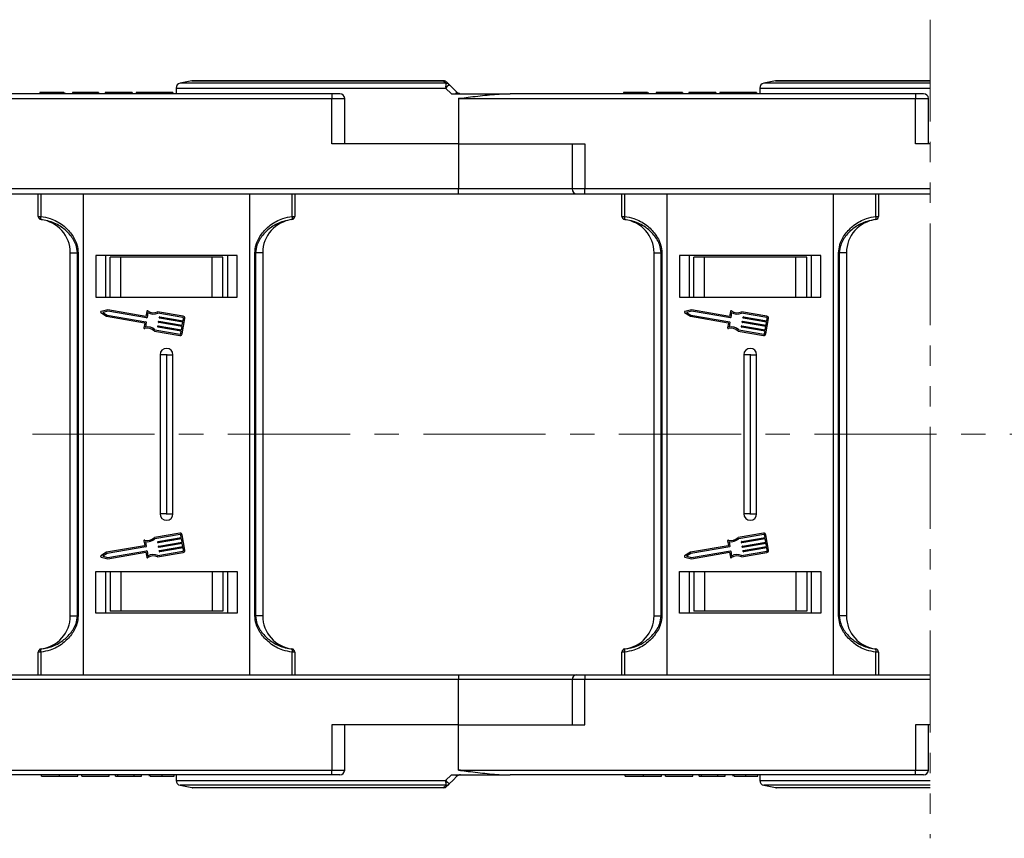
# Model space of a CAD drawing. Header units: millimetres. Extents: x -1055 to 1009, y -247 to 1211.
# Tile 13 of 51: x 228 to 382, y 132 to 260. Entities that reach past the tile are written whole.
import ezdxf

# ---------------------------------------------------------------- set-up
doc = ezdxf.new("R2010")
doc.units = ezdxf.units.MM
doc.linetypes.add('CENTERX2', pattern=[20.32, 12.7, -2.54, 2.54, -2.54])
doc.linetypes.add('PHANTOM2', pattern=[31.75, 15.875, -3.175, 3.175, -3.175, 3.175, -3.175])

msp = doc.modelspace()

# ---------------------------------------------------------------- linework, layer by layer
at = {"color": 3, "linetype": 'PHANTOM2', "lineweight": 9}
msp.add_line((370.015, 260.066), (370.014, 132.44), dxfattribs=at)
at = {"color": 7, "linetype": 'Continuous', "lineweight": 25}
for p, q in [((254.873, 250.512), (253.049, 250.147)), ((294.135, 250.527), (255.02, 250.527)), ((345.873, 250.512), (344.049, 250.147)), ((370.015, 250.527), (346.02, 250.527)), ((231.214, 248.727), (231.214, 248.527)), ((233.068, 248.727), (233.068, 248.527)), ((234.93, 248.727), (234.93, 248.527)), ((235.061, 248.727), (235.061, 248.527)), ((237.445, 248.727), (236.291, 248.727)), ((236.291, 248.727), (236.291, 248.527)), ((237.445, 248.727), (237.445, 248.527)), ((239.984, 248.727), (237.445, 248.727)), ((239.984, 248.727), (239.984, 248.527)), ((240.368, 248.727), (239.984, 248.727)), ((240.368, 248.727), (240.368, 248.527)), ((241.368, 248.727), (241.368, 248.527)), ((245.599, 248.727), (241.368, 248.727)), ((245.599, 248.727), (245.599, 248.527)), ((246.214, 248.727), (246.214, 248.527)), ((249.069, 248.727), (249.069, 248.527)), ((251.907, 248.727), (251.907, 248.527)), ((252.446, 249.412), (252.446, 248.527)), ((294.466, 249.412), (295.367, 248.527)), ((322.214, 248.727), (322.214, 248.527)), ((324.068, 248.727), (324.068, 248.527)), ((325.93, 248.727), (325.93, 248.527)), ((326.061, 248.727), (326.061, 248.527)), ((327.291, 248.727), (327.291, 248.527)), ((328.445, 248.727), (327.291, 248.727)), ((328.445, 248.727), (328.445, 248.527)), ((330.984, 248.727), (328.445, 248.727)), ((330.984, 248.727), (330.984, 248.527)), ((331.368, 248.727), (330.984, 248.727)), ((331.368, 248.727), (331.368, 248.527)), ((332.368, 248.727), (332.368, 248.527)), ((336.599, 248.727), (332.368, 248.727)), ((336.599, 248.727), (336.599, 248.527)), ((337.214, 248.727), (337.214, 248.527)), ((340.069, 248.727), (340.069, 248.527)), ((342.907, 248.727), (342.907, 248.527)), ((343.446, 249.412), (343.446, 248.527)), ((205.757, 247.777), (276.724, 247.777)), ((276.724, 248.527), (213.535, 248.527)), ((276.724, 248.527), (276.724, 247.777)), ((277.974, 248.527), (276.724, 248.527)), ((276.724, 240.727), (276.724, 247.777)), ((278.724, 240.727), (278.724, 247.777)), ((295.367, 248.527), (304.535, 248.527)), ((296.446, 247.809), (296.446, 240.727)), ((296.757, 247.777), (296.757, 247.817)), ((296.757, 247.777), (367.724, 247.777)), ((367.724, 248.527), (304.535, 248.527)), ((367.724, 248.527), (367.724, 247.777)), ((368.974, 248.527), (367.724, 248.527)), ((367.724, 240.727), (367.724, 247.777)), ((369.724, 240.727), (369.724, 247.777)), ((296.446, 240.727), (276.724, 240.727)), ((296.446, 240.727), (296.446, 233.677)), ((296.446, 240.727), (316.168, 240.727)), ((314.168, 240.727), (314.168, 233.677)), ((316.168, 240.727), (316.168, 233.677)), ((370.015, 240.727), (367.724, 240.727)), ((296.446, 233.677), (225.168, 233.677)), ((296.446, 232.927), (296.446, 233.677)), ((370.015, 233.677), (316.168, 233.677)), ((316.168, 232.927), (316.168, 233.677)), ((225.168, 232.927), (296.446, 232.927)), ((230.946, 229.39), (230.946, 232.927)), ((231.341, 232.927), (231.341, 229.39)), ((237.946, 232.927), (237.946, 182.927)), ((263.946, 182.927), (263.946, 232.927)), ((270.551, 229.39), (270.551, 232.927)), ((270.946, 232.927), (270.946, 229.39)), ((296.446, 232.927), (314.918, 232.927)), ((314.918, 232.927), (316.168, 232.927)), ((316.168, 232.927), (370.015, 232.927)), ((321.946, 229.39), (321.946, 232.927)), ((322.341, 232.927), (322.341, 229.39)), ((328.946, 232.927), (328.946, 182.927)), ((354.946, 182.927), (354.946, 232.927)), ((361.551, 229.39), (361.551, 232.927)), ((361.946, 232.927), (361.946, 229.39)), ((230.946, 229.39), (231.341, 229.39)), ((231.385, 228.895), (231.385, 228.891)), ((270.507, 228.891), (270.507, 228.895)), ((270.551, 229.39), (270.946, 229.39)), ((321.946, 229.39), (322.341, 229.39)), ((322.385, 228.895), (322.385, 228.891)), ((361.507, 228.891), (361.507, 228.895)), ((361.551, 229.39), (361.946, 229.39)), ((235.946, 223.731), (237.067, 223.731)), ((235.946, 182.927), (235.946, 223.731)), ((237.182, 223.731), (237.067, 223.731)), ((237.067, 182.927), (237.067, 223.731)), ((237.182, 223.731), (237.182, 182.927)), ((239.946, 223.327), (239.946, 216.827)), ((261.946, 223.327), (239.946, 223.327)), ((241.446, 223.327), (241.446, 216.827)), ((242.146, 216.827), (242.146, 223.027)), ((243.827, 223.027), (242.146, 223.027)), ((243.827, 216.827), (243.827, 223.027)), ((258.065, 223.027), (243.827, 223.027)), ((258.065, 216.827), (258.065, 223.027)), ((259.746, 223.027), (258.065, 223.027)), ((259.746, 216.827), (259.746, 223.027)), ((260.446, 223.327), (260.446, 216.827)), ((260.446, 223.327), (260.446, 216.827)), ((261.946, 216.827), (261.946, 223.327)), ((264.71, 182.927), (264.71, 223.731)), ((264.825, 223.731), (264.71, 223.731)), ((265.946, 223.731), (264.825, 223.731)), ((264.825, 223.731), (264.825, 182.927)), ((265.946, 223.731), (265.946, 182.927)), ((326.946, 223.731), (328.067, 223.731)), ((326.946, 182.927), (326.946, 223.731)), ((328.182, 223.731), (328.067, 223.731)), ((328.067, 182.927), (328.067, 223.731)), ((328.182, 223.731), (328.182, 182.927)), ((330.946, 223.327), (330.946, 216.827)), ((352.946, 223.327), (330.946, 223.327)), ((332.446, 223.327), (332.446, 216.827)), ((333.146, 216.827), (333.146, 223.027)), ((334.827, 223.027), (333.146, 223.027)), ((334.827, 216.827), (334.827, 223.027)), ((349.065, 223.027), (334.827, 223.027)), ((349.065, 216.827), (349.065, 223.027)), ((350.746, 223.027), (349.065, 223.027)), ((350.746, 216.827), (350.746, 223.027)), ((351.446, 223.327), (351.446, 216.827)), ((351.446, 223.327), (351.446, 216.827)), ((352.946, 216.827), (352.946, 223.327)), ((355.825, 223.731), (355.71, 223.731)), ((355.71, 182.927), (355.71, 223.731)), ((356.946, 223.731), (355.825, 223.731)), ((355.825, 223.731), (355.825, 182.927)), ((356.946, 223.731), (356.946, 182.927)), ((239.946, 216.827), (261.946, 216.827)), ((330.946, 216.827), (352.946, 216.827)), ((240.72, 214.396), (241.615, 213.821)), ((241.786, 214.826), (240.751, 214.581)), ((241.793, 214.618), (241.032, 214.438)), ((241.032, 214.438), (241.69, 214.015)), ((241.615, 213.821), (247.51, 212.814)), ((241.69, 214.015), (247.745, 212.981)), ((247.731, 213.81), (241.786, 214.826)), ((247.848, 213.584), (241.793, 214.618)), ((247.864, 214.588), (247.731, 213.81)), ((248.039, 214.402), (247.907, 213.625)), ((253.55, 213.851), (249.565, 214.532)), ((253.516, 213.65), (249.593, 214.32)), ((249.812, 213.61), (249.829, 213.711)), ((253.496, 212.929), (249.853, 213.551)), ((249.888, 213.752), (253.531, 213.13)), ((253.388, 211.086), (253.8, 213.498)), ((253.531, 213.13), (253.599, 213.532)), ((331.72, 214.396), (332.615, 213.821)), ((332.786, 214.826), (331.751, 214.581)), ((332.793, 214.618), (332.032, 214.438)), ((332.032, 214.438), (332.69, 214.015)), ((332.615, 213.821), (338.51, 212.814)), ((332.69, 214.015), (338.745, 212.981)), ((338.731, 213.81), (332.786, 214.826)), ((338.848, 213.584), (332.793, 214.618)), ((338.864, 214.588), (338.731, 213.81)), ((339.039, 214.402), (338.907, 213.625)), ((344.55, 213.851), (340.565, 214.532)), ((344.516, 213.65), (340.593, 214.32)), ((340.812, 213.61), (340.829, 213.711)), ((344.496, 212.929), (340.853, 213.551)), ((340.888, 213.752), (344.531, 213.13)), ((344.388, 211.086), (344.8, 213.498)), ((344.531, 213.13), (344.599, 213.532)), ((247.551, 212.755), (247.427, 212.028)), ((247.787, 212.922), (247.654, 212.145)), ((249.571, 212.203), (249.588, 212.304)), ((253.256, 211.522), (249.613, 212.144)), ((249.647, 212.345), (253.29, 211.723)), ((249.691, 212.907), (249.709, 213.007)), ((253.376, 212.226), (249.733, 212.848)), ((249.767, 213.049), (253.411, 212.427)), ((253.29, 211.723), (253.376, 212.226)), ((253.411, 212.427), (253.496, 212.929)), ((338.551, 212.755), (338.427, 212.028)), ((338.787, 212.922), (338.654, 212.145)), ((340.571, 212.203), (340.588, 212.304)), ((344.256, 211.522), (340.613, 212.144)), ((340.647, 212.345), (344.29, 211.723)), ((340.691, 212.907), (340.709, 213.007)), ((344.376, 212.226), (340.733, 212.848)), ((340.767, 213.049), (344.411, 212.427)), ((344.29, 211.723), (344.376, 212.226)), ((344.411, 212.427), (344.496, 212.929)), ((249.049, 211.517), (253.035, 210.836)), ((249.147, 211.707), (253.07, 211.037)), ((253.187, 211.12), (253.256, 211.522)), ((340.05, 211.517), (344.035, 210.836)), ((340.147, 211.707), (344.07, 211.037)), ((344.187, 211.12), (344.256, 211.522)), ((235.946, 167.123), (235.946, 207.927)), ((237.067, 167.123), (237.067, 207.927)), ((237.182, 207.927), (237.182, 167.123)), ((237.946, 207.927), (237.946, 157.927)), ((249.946, 207.927), (249.946, 183.027)), ((249.946, 207.827), (249.946, 182.927)), ((250.946, 207.827), (249.946, 207.827)), ((250.946, 207.927), (250.946, 183.027)), ((250.946, 207.827), (251.946, 207.827)), ((250.946, 207.827), (250.946, 182.927)), ((251.946, 183.027), (251.946, 207.927)), ((251.946, 182.927), (251.946, 207.827)), ((263.946, 157.927), (263.946, 207.927)), ((264.71, 167.123), (264.71, 207.927)), ((264.825, 207.927), (264.825, 167.123)), ((265.946, 207.927), (265.946, 167.123)), ((326.946, 167.123), (326.946, 207.927)), ((328.067, 167.123), (328.067, 207.927)), ((328.182, 207.927), (328.182, 167.123)), ((328.946, 207.927), (328.946, 157.927)), ((340.946, 207.927), (340.946, 183.027)), ((340.946, 207.827), (340.946, 182.927)), ((341.946, 207.827), (340.946, 207.827)), ((341.946, 207.927), (341.946, 183.027)), ((341.946, 207.827), (341.946, 182.927)), ((341.946, 207.827), (342.946, 207.827)), ((342.946, 183.027), (342.946, 207.927)), ((342.946, 182.927), (342.946, 207.827)), ((354.946, 157.927), (354.946, 207.927)), ((355.71, 167.123), (355.71, 207.927)), ((355.825, 207.927), (355.825, 167.123)), ((356.946, 207.927), (356.946, 167.123)), ((250.946, 183.027), (249.946, 183.027)), ((250.946, 183.027), (251.946, 183.027)), ((341.946, 183.027), (340.946, 183.027)), ((341.946, 183.027), (342.946, 183.027)), ((253.035, 180.018), (249.049, 179.337)), ((253.07, 179.817), (249.147, 179.146)), ((253.256, 179.331), (253.187, 179.733)), ((253.8, 177.355), (253.388, 179.768)), ((344.035, 180.018), (340.05, 179.337)), ((344.07, 179.817), (340.147, 179.146)), ((344.256, 179.331), (344.187, 179.733)), ((344.8, 177.355), (344.388, 179.768)), ((247.427, 178.825), (247.551, 178.098)), ((247.654, 178.708), (247.787, 177.932)), ((249.588, 178.55), (249.571, 178.65)), ((249.613, 178.709), (253.256, 179.331)), ((253.29, 179.13), (249.647, 178.508)), ((249.733, 178.005), (253.376, 178.628)), ((253.411, 178.427), (249.767, 177.804)), ((253.376, 178.628), (253.29, 179.13)), ((253.496, 177.924), (253.411, 178.427)), ((338.427, 178.825), (338.551, 178.098)), ((338.654, 178.708), (338.787, 177.932)), ((340.588, 178.55), (340.571, 178.65)), ((340.613, 178.709), (344.256, 179.331)), ((344.29, 179.13), (340.647, 178.508)), ((340.733, 178.005), (344.376, 178.628)), ((344.411, 178.427), (340.767, 177.804)), ((344.376, 178.628), (344.29, 179.13)), ((344.496, 177.924), (344.411, 178.427)), ((241.615, 177.032), (240.72, 176.458)), ((241.69, 176.838), (241.032, 176.416)), ((247.51, 178.039), (241.615, 177.032)), ((247.745, 177.873), (241.69, 176.838)), ((241.786, 176.027), (247.731, 177.043)), ((241.793, 176.235), (247.848, 177.27)), ((247.731, 177.043), (247.864, 176.265)), ((247.907, 177.228), (248.039, 176.451)), ((249.565, 176.322), (253.55, 177.002)), ((249.593, 176.533), (253.516, 177.203)), ((249.709, 177.846), (249.691, 177.947)), ((249.829, 177.143), (249.812, 177.243)), ((249.853, 177.302), (253.496, 177.924)), ((253.531, 177.723), (249.888, 177.101)), ((253.599, 177.321), (253.531, 177.723)), ((332.615, 177.032), (331.72, 176.458)), ((332.69, 176.838), (332.032, 176.416)), ((338.51, 178.039), (332.615, 177.032)), ((338.745, 177.873), (332.69, 176.838)), ((332.786, 176.027), (338.731, 177.043)), ((332.793, 176.235), (338.848, 177.27)), ((338.731, 177.043), (338.864, 176.265)), ((338.907, 177.228), (339.039, 176.451)), ((340.565, 176.322), (344.55, 177.002)), ((340.593, 176.533), (344.516, 177.203)), ((340.709, 177.846), (340.691, 177.947)), ((340.829, 177.143), (340.812, 177.243)), ((340.853, 177.302), (344.496, 177.924)), ((344.531, 177.723), (340.888, 177.101)), ((344.599, 177.321), (344.531, 177.723)), ((240.751, 176.273), (241.786, 176.027)), ((241.032, 176.416), (241.793, 176.235)), ((331.751, 176.273), (332.786, 176.027)), ((332.032, 176.416), (332.793, 176.235)), ((239.946, 174.027), (261.946, 174.027)), ((239.946, 167.527), (239.946, 174.027)), ((241.446, 174.027), (241.446, 167.527)), ((242.146, 174.027), (242.146, 167.827)), ((243.827, 174.027), (243.827, 167.827)), ((258.065, 174.027), (258.065, 167.827)), ((259.746, 174.027), (259.746, 167.827)), ((260.446, 174.027), (260.446, 167.527)), ((260.446, 174.027), (260.446, 167.527)), ((261.946, 174.027), (261.946, 167.527)), ((330.946, 174.027), (352.946, 174.027)), ((330.946, 167.527), (330.946, 174.027)), ((332.446, 174.027), (332.446, 167.527)), ((333.146, 174.027), (333.146, 167.827)), ((334.827, 174.027), (334.827, 167.827)), ((349.065, 174.027), (349.065, 167.827)), ((350.746, 174.027), (350.746, 167.827)), ((351.446, 174.027), (351.446, 167.527)), ((351.446, 174.027), (351.446, 167.527)), ((352.946, 174.027), (352.946, 167.527)), ((261.946, 167.527), (239.946, 167.527)), ((243.827, 167.827), (242.146, 167.827)), ((258.065, 167.827), (243.827, 167.827)), ((259.746, 167.827), (258.065, 167.827)), ((352.946, 167.527), (330.946, 167.527)), ((334.827, 167.827), (333.146, 167.827)), ((349.065, 167.827), (334.827, 167.827)), ((350.746, 167.827), (349.065, 167.827)), ((235.946, 167.123), (237.067, 167.123)), ((237.182, 167.123), (237.067, 167.123)), ((264.825, 167.123), (264.71, 167.123)), ((265.946, 167.123), (264.825, 167.123)), ((326.946, 167.123), (328.067, 167.123)), ((328.182, 167.123), (328.067, 167.123)), ((355.825, 167.123), (355.71, 167.123)), ((356.946, 167.123), (355.825, 167.123)), ((230.946, 157.927), (230.946, 161.463)), ((231.341, 161.463), (230.946, 161.463)), ((231.341, 161.463), (231.341, 157.927)), ((231.385, 161.962), (231.385, 161.958)), ((270.507, 161.958), (270.507, 161.962)), ((270.551, 157.927), (270.551, 161.463)), ((270.946, 161.463), (270.551, 161.463)), ((270.946, 161.463), (270.946, 157.927)), ((321.946, 157.927), (321.946, 161.463)), ((322.341, 161.463), (321.946, 161.463)), ((322.341, 161.463), (322.341, 157.927)), ((322.385, 161.962), (322.385, 161.958)), ((361.507, 161.958), (361.507, 161.962)), ((361.551, 157.927), (361.551, 161.463)), ((361.946, 161.463), (361.551, 161.463)), ((361.946, 161.463), (361.946, 157.927)), ((225.168, 157.927), (296.446, 157.927)), ((296.446, 157.177), (225.168, 157.177)), ((296.446, 157.927), (314.918, 157.927)), ((296.446, 157.927), (296.446, 157.177)), ((296.446, 150.127), (296.446, 157.177)), ((314.168, 157.177), (314.168, 150.127)), ((314.918, 157.927), (316.168, 157.927)), ((316.168, 157.927), (370.013, 157.927)), ((316.168, 157.927), (316.168, 157.177)), ((316.168, 150.127), (316.168, 157.177)), ((370.013, 157.177), (316.168, 157.177)), ((276.724, 150.127), (276.724, 143.077)), ((296.446, 150.127), (276.724, 150.127)), ((278.724, 143.077), (278.724, 150.127)), ((296.446, 143.044), (296.446, 150.127)), ((296.446, 150.127), (316.168, 150.127)), ((367.724, 150.127), (367.724, 143.077)), ((370.013, 150.127), (367.724, 150.127)), ((369.724, 143.077), (369.724, 150.127)), ((205.757, 143.077), (276.724, 143.077)), ((276.724, 142.327), (276.724, 143.077)), ((296.757, 143.077), (367.724, 143.077)), ((296.757, 143.077), (296.757, 143.036)), ((367.724, 142.327), (367.724, 143.077)), ((276.724, 142.327), (213.535, 142.327)), ((231.445, 142.127), (231.445, 142.327)), ((234.283, 142.127), (234.283, 142.327)), ((237.138, 142.127), (237.138, 142.327)), ((237.753, 142.127), (237.753, 142.327)), ((237.753, 142.127), (241.984, 142.127)), ((241.984, 142.127), (241.984, 142.327)), ((242.984, 142.127), (242.984, 142.327)), ((242.984, 142.127), (243.368, 142.127)), ((243.368, 142.127), (243.368, 142.327)), ((243.368, 142.127), (245.907, 142.127)), ((245.907, 142.127), (245.907, 142.327)), ((245.907, 142.127), (247.061, 142.127)), ((247.061, 142.127), (247.061, 142.327)), ((248.291, 142.127), (248.291, 142.327)), ((248.422, 142.127), (248.422, 142.327)), ((250.284, 142.127), (250.284, 142.327)), ((252.138, 142.127), (252.138, 142.327)), ((252.446, 142.327), (252.446, 141.442)), ((277.974, 142.327), (276.724, 142.327)), ((294.466, 141.442), (295.367, 142.327)), ((295.367, 142.327), (304.535, 142.327)), ((367.724, 142.327), (304.535, 142.327)), ((322.445, 142.127), (322.445, 142.327)), ((325.283, 142.127), (325.283, 142.327)), ((328.138, 142.127), (328.138, 142.327)), ((328.753, 142.127), (328.753, 142.327)), ((328.753, 142.127), (332.984, 142.127)), ((332.984, 142.127), (332.984, 142.327)), ((333.984, 142.127), (333.984, 142.327)), ((333.984, 142.127), (334.368, 142.127)), ((334.368, 142.127), (334.368, 142.327)), ((334.368, 142.127), (336.907, 142.127)), ((336.907, 142.127), (336.907, 142.327)), ((336.907, 142.127), (338.061, 142.127)), ((338.061, 142.127), (338.061, 142.327)), ((339.291, 142.127), (339.291, 142.327)), ((339.422, 142.127), (339.422, 142.327)), ((341.284, 142.127), (341.284, 142.327)), ((343.138, 142.127), (343.138, 142.327)), ((343.446, 142.327), (343.446, 141.442)), ((368.974, 142.327), (367.724, 142.327)), ((253.049, 140.706), (254.873, 140.341)), ((294.135, 140.327), (255.02, 140.327)), ((344.049, 140.706), (345.873, 140.341)), ((370.013, 140.327), (346.02, 140.327))]:
    msp.add_line(p, q, dxfattribs=at)
at = {"color": 8, "linetype": 'Continuous', "lineweight": 25}
for p, q in [((254.873, 250.512), (294.127, 250.512)), ((345.873, 250.512), (370.015, 250.512)), ((252.446, 249.412), (294.466, 249.412)), ((294.494, 250.147), (253.049, 250.147)), ((343.446, 249.412), (370.015, 249.412)), ((370.015, 250.147), (344.049, 250.147)), ((276.724, 247.777), (278.724, 247.777)), ((367.724, 247.777), (369.724, 247.777)), ((314.168, 233.677), (296.446, 233.677)), ((316.168, 233.677), (314.168, 233.677)), ((314.168, 157.177), (296.446, 157.177)), ((316.168, 157.177), (314.168, 157.177)), ((276.724, 143.077), (278.724, 143.077)), ((367.724, 143.077), (369.724, 143.077)), ((252.446, 141.442), (294.466, 141.442)), ((343.446, 141.442), (370.013, 141.442)), ((294.494, 140.706), (253.049, 140.706)), ((254.873, 140.341), (294.127, 140.341)), ((370.013, 140.706), (344.049, 140.706)), ((345.873, 140.341), (370.013, 140.341))]:
    msp.add_line(p, q, dxfattribs=at)
at = {"color": 1, "linetype": 'CENTERX2', "lineweight": 13, "ltscale": 1.5}
msp.add_line((797.721, 195.427), (-317.507, 195.427), dxfattribs=at)
at = {"color": 7, "linetype": 'Continuous', "lineweight": 25, "flags": 128}
for points in [[(294.127, 250.512), (294.128, 250.516), (294.129, 250.518), (294.13, 250.521), (294.131, 250.523), (294.132, 250.525), (294.133, 250.526), (294.134, 250.526), (294.135, 250.527)], [(296.226, 248.746), (295.628, 249.344), (295.031, 249.942)], [(296.226, 142.107), (295.628, 141.509), (295.031, 140.911)], [(294.127, 140.341), (294.128, 140.338), (294.129, 140.335), (294.13, 140.332), (294.131, 140.33), (294.132, 140.329), (294.133, 140.328), (294.134, 140.327), (294.135, 140.327)]]:
    msp.add_lwpolyline(points, dxfattribs=at)
at = {"color": 7, "linetype": 'Continuous', "lineweight": 25}
for centre, radius, start, end in [((255.02, 249.777), 0.75, 90, 101.30993), ((294.165, 249.803), 0.71, 45.21832, 93.0814), ((294.135, 249.777), 0.75, 45, 90), ((346.02, 249.777), 0.75, 90, 101.30993), ((253.196, 249.412), 0.75, 101.30993, 180), ((300.693, 249.55), 6.228, 174.49862, 181.27292), ((298.963, 245.194), 6.165, 129.63279, 136.83289), ((294.53, 249.438), 0.71, 45.22168, 92.96735), ((299.259, 245.336), 4.564, 131.64717, 135.64394), ((344.196, 249.412), 0.75, 101.30993, 180), ((277.974, 247.777), 0.75, 0, 90), ((296.757, 249.277), 1.5, 258.04702, 270), ((299.622, 247.898), 3.089, 167.94658, 168.25494), ((296.757, 249.277), 0.75, 258.04702, 270), ((368.974, 247.777), 0.75, 0, 90), ((314.918, 233.677), 0.75, 180, 270), ((231.445, 229.391), 0.499, 180.04853, 263.03337), ((231.446, 229.387), 0.5, 180, 262.94587), ((232.075, 229.205), 0.756, 165.83655, 204.20975), ((230.746, 223.731), 5.2, 0, 82.94587), ((271.146, 223.731), 5.2, 97.05413, 180), ((269.818, 229.205), 0.756, 335.78782, 14.16929), ((270.447, 229.391), 0.499, 276.96568, 359.95242), ((270.446, 229.387), 0.5, 277.05413, 0), ((322.445, 229.391), 0.499, 180.04947, 263.03242), ((322.446, 229.387), 0.5, 180, 262.94587), ((323.074, 229.205), 0.756, 165.83071, 204.21218), ((321.746, 223.731), 5.2, 0, 82.94587), ((362.146, 223.731), 5.2, 97.05413, 180), ((360.818, 229.205), 0.756, 335.78782, 14.16929), ((361.447, 229.391), 0.499, 276.96568, 359.95242), ((361.446, 229.387), 0.5, 277.05413, 0), ((240.775, 214.482), 0.102, 103.32833, 237.28541), ((247.856, 213.634), 0.051, 260.30687, 350.30687), ((247.965, 214.571), 0.102, 54.79186, 170.30687), ((248.897, 215.892), 1.515, 234.79186, 296.12453), ((248.897, 215.892), 1.719, 240.07022, 293.86617), ((249.862, 213.602), 0.051, 170.30687, 260.30687), ((249.879, 213.702), 0.051, 80.30687, 170.30687), ((253.499, 213.549), 0.102, 350.30687, 80.30687), ((253.499, 213.549), 0.306, 350.30687, 80.30687), ((331.775, 214.482), 0.102, 103.32833, 237.28541), ((338.856, 213.634), 0.051, 260.30687, 350.30687), ((338.965, 214.571), 0.102, 54.79186, 170.30687), ((339.897, 215.892), 1.515, 234.79186, 296.12453), ((339.897, 215.892), 1.719, 240.07022, 293.86617), ((340.862, 213.602), 0.051, 170.30687, 260.30687), ((340.879, 213.702), 0.051, 80.30687, 170.30687), ((344.499, 213.549), 0.102, 350.30687, 80.30687), ((344.499, 213.549), 0.306, 350.30687, 80.30687), ((247.527, 212.011), 0.102, 170.30687, 285.82188), ((247.501, 212.764), 0.051, 350.30687, 80.30687), ((247.968, 210.455), 1.515, 44.48921, 105.82188), ((247.968, 210.455), 1.719, 46.74758, 100.54353), ((247.736, 212.93), 0.051, 350.30687, 80.30687), ((249.622, 212.195), 0.051, 170.30687, 260.30687), ((249.639, 212.295), 0.051, 80.30687, 170.30687), ((249.742, 212.898), 0.051, 170.30687, 260.30687), ((249.759, 212.999), 0.051, 80.30687, 170.30687), ((338.527, 212.011), 0.102, 170.30687, 285.82188), ((338.501, 212.764), 0.051, 350.30687, 80.30687), ((338.968, 210.455), 1.515, 44.48921, 105.82188), ((338.968, 210.455), 1.719, 46.74758, 100.54353), ((338.736, 212.93), 0.051, 350.30687, 80.30687), ((340.622, 212.195), 0.051, 170.30687, 260.30687), ((340.639, 212.295), 0.051, 80.30687, 170.30687), ((340.742, 212.898), 0.051, 170.30687, 260.30687), ((340.759, 212.999), 0.051, 80.30687, 170.30687), ((253.087, 211.137), 0.306, 260.30687, 350.30687), ((253.087, 211.137), 0.102, 260.30687, 350.30687), ((344.087, 211.137), 0.306, 260.30687, 350.30687), ((344.087, 211.137), 0.102, 260.30687, 350.30687), ((250.946, 207.827), 1, 0, 180), ((341.946, 207.827), 1, 0, 180), ((250.946, 183.027), 1, 180, 0), ((341.946, 183.027), 1, 180, 0), ((253.087, 179.716), 0.306, 9.69313, 99.69313), ((253.087, 179.716), 0.102, 9.69313, 99.69313), ((344.087, 179.716), 0.306, 9.69313, 99.69313), ((344.087, 179.716), 0.102, 9.69313, 99.69313), ((247.527, 178.843), 0.102, 74.17812, 189.69313), ((247.501, 178.09), 0.051, 279.69313, 9.69313), ((247.968, 180.399), 1.515, 254.17812, 315.51079), ((247.968, 180.399), 1.719, 259.45647, 313.25242), ((249.622, 178.659), 0.051, 99.69313, 189.69313), ((249.639, 178.558), 0.051, 189.69313, 279.69313), ((338.527, 178.843), 0.102, 74.17812, 189.69313), ((338.501, 178.09), 0.051, 279.69313, 9.69313), ((338.968, 180.399), 1.515, 254.17812, 315.51079), ((338.968, 180.399), 1.719, 259.45647, 313.25242), ((340.622, 178.659), 0.051, 99.69313, 189.69313), ((340.639, 178.558), 0.051, 189.69313, 279.69313), ((247.736, 177.923), 0.051, 279.69313, 9.69313), ((247.856, 177.219), 0.051, 9.69313, 99.69313), ((248.897, 174.961), 1.719, 66.13383, 119.92978), ((249.742, 177.955), 0.051, 99.69313, 189.69313), ((249.759, 177.855), 0.051, 189.69313, 279.69313), ((249.862, 177.252), 0.051, 99.69313, 189.69313), ((249.879, 177.151), 0.051, 189.69313, 279.69313), ((253.499, 177.304), 0.102, 279.69313, 9.69313), ((253.499, 177.304), 0.306, 279.69313, 9.69313), ((338.736, 177.923), 0.051, 279.69313, 9.69313), ((338.856, 177.219), 0.051, 9.69313, 99.69313), ((339.897, 174.961), 1.719, 66.13383, 119.92978), ((340.742, 177.955), 0.051, 99.69313, 189.69313), ((340.759, 177.855), 0.051, 189.69313, 279.69313), ((340.862, 177.252), 0.051, 99.69313, 189.69313), ((340.879, 177.151), 0.051, 189.69313, 279.69313), ((344.499, 177.304), 0.102, 279.69313, 9.69313), ((344.499, 177.304), 0.306, 279.69313, 9.69313), ((240.775, 176.372), 0.102, 122.71459, 256.67167), ((247.965, 176.283), 0.102, 189.69313, 305.20814), ((248.897, 174.961), 1.515, 63.87547, 125.20814), ((331.775, 176.372), 0.102, 122.71459, 256.67167), ((338.965, 176.283), 0.102, 189.69313, 305.20814), ((339.897, 174.961), 1.515, 63.87547, 125.20814), ((230.746, 167.123), 5.2, 277.05413, 0), ((271.146, 167.123), 5.2, 180, 262.94587), ((321.746, 167.123), 5.2, 277.05413, 0), ((362.146, 167.123), 5.2, 180, 262.94587), ((231.446, 161.466), 0.5, 97.05413, 180), ((231.445, 161.462), 0.499, 96.96573, 179.95323), ((232.075, 161.648), 0.756, 155.7909, 194.16294), ((270.446, 161.466), 0.5, 0, 82.94587), ((269.818, 161.648), 0.756, 345.83122, 24.21152), ((270.447, 161.462), 0.499, 0.04583, 83.03521), ((322.446, 161.466), 0.5, 97.05413, 180), ((322.445, 161.462), 0.499, 96.96668, 179.95228), ((323.074, 161.648), 0.756, 155.78848, 194.16878), ((361.446, 161.466), 0.5, 0, 82.94587), ((360.818, 161.648), 0.756, 345.83122, 24.21152), ((361.447, 161.462), 0.499, 0.04583, 83.03521), ((314.918, 157.177), 0.75, 90, 180), ((277.974, 143.077), 0.75, 270, 0), ((296.757, 141.577), 1.5, 90, 101.95298), ((368.974, 143.077), 0.75, 270, 0), ((253.196, 141.442), 0.75, 180, 258.69007), ((300.693, 141.303), 6.228, 178.72727, 185.50118), ((298.963, 145.659), 6.165, 223.16776, 230.36818), ((299.257, 145.515), 4.56, 224.35449, 228.3544), ((299.895, 143.013), 3.368, 191.75248, 192.03541), ((296.757, 141.577), 0.75, 90, 101.95298), ((344.196, 141.442), 0.75, 180, 258.69007), ((255.02, 141.077), 0.75, 258.69007, 270), ((294.165, 141.051), 0.71, 266.9189, 314.78276), ((294.135, 141.077), 0.75, 270, 315), ((294.53, 141.415), 0.71, 267.03434, 314.77941), ((346.02, 141.077), 0.75, 258.69007, 270)]:
    msp.add_arc(centre, radius, start, end, dxfattribs=at)
for points, knots in [([(294.127, 250.512), (294.211, 250.429), (294.333, 250.307), (294.455, 250.186), (294.494, 250.147)], [0, 0, 0, 0, 0.6855331, 1, 1, 1, 1]), ([(295.031, 249.942), (294.992, 249.98), (294.871, 250.102), (294.749, 250.224), (294.666, 250.307)], [0, 0, 0, 0, 0.3144777, 1, 1, 1, 1]), ([(233.068, 248.727), (232.775, 248.727), (232.192, 248.727), (231.526, 248.727), (231.249, 248.727), (231.226, 248.727), (231.214, 248.727)], [0, 0, 0, 0, 0.2802337, 0.5584203, 0.7788358, 1, 1, 1, 1]), ([(234.93, 248.727), (234.835, 248.727), (234.647, 248.727), (233.986, 248.727), (233.416, 248.727), (233.068, 248.727)], [0, 0, 0, 0, 0.2801219, 0.5603049, 1, 1, 1, 1]), ([(249.069, 248.727), (248.625, 248.727), (247.739, 248.727), (246.745, 248.727), (246.272, 248.727), (246.234, 248.727), (246.214, 248.727)], [0, 0, 0, 0, 0.2799416, 0.5587153, 0.7790515, 1, 1, 1, 1]), ([(251.907, 248.727), (251.877, 248.727), (251.818, 248.727), (251.119, 248.727), (250.112, 248.727), (249.417, 248.727), (249.069, 248.727)], [0, 0, 0, 0, 0.2805591, 0.5594767, 0.779425, 1, 1, 1, 1]), ([(296.601, 248.543), (296.543, 248.559), (296.403, 248.598), (296.292, 248.692), (296.226, 248.746)], [0, 0, 0, 0, 0.4157155, 1, 1, 1, 1]), ([(324.068, 248.727), (323.775, 248.727), (323.192, 248.727), (322.526, 248.727), (322.249, 248.727), (322.226, 248.727), (322.214, 248.727)], [0, 0, 0, 0, 0.28023793, 0.55842394, 0.77883525, 1, 1, 1, 1]), ([(325.93, 248.727), (325.835, 248.727), (325.647, 248.727), (324.986, 248.727), (324.416, 248.727), (324.068, 248.727)], [0, 0, 0, 0, 0.2801256, 0.5603041, 1, 1, 1, 1]), ([(340.069, 248.727), (339.625, 248.727), (338.739, 248.727), (337.745, 248.727), (337.272, 248.727), (337.234, 248.727), (337.214, 248.727)], [0, 0, 0, 0, 0.2799387, 0.5587152, 0.7790516, 1, 1, 1, 1]), ([(342.907, 248.727), (342.877, 248.727), (342.818, 248.727), (342.119, 248.727), (341.112, 248.727), (340.417, 248.727), (340.069, 248.727)], [0, 0, 0, 0, 0.2805582, 0.559475, 0.7794226, 1, 1, 1, 1]), ([(296.446, 247.809), (296.46, 247.808), (296.564, 247.801), (296.667, 247.81), (296.757, 247.817)], [0, 0, 0, 0, 0.1379032, 1, 1, 1, 1]), ([(296.757, 247.817), (297.163, 247.87), (298.561, 248.052), (300.957, 248.338), (303.146, 248.514), (304.336, 248.525), (304.535, 248.527)], [0, 0, 0, 0, 0.1563435, 0.5382493, 0.9225807, 1, 1, 1, 1]), ([(231.341, 229.39), (231.833, 229.304), (233.061, 229.089), (234.756, 228.158), (236.167, 226.712), (237.023, 225.201), (237.136, 224.153), (237.182, 223.731)], [0, 0, 0, 0, 0.1717595, 0.4284861, 0.6465016, 0.8576662, 1, 1, 1, 1]), ([(237.067, 223.731), (237.015, 224.138), (236.885, 225.152), (235.971, 226.551), (234.569, 227.846), (233.017, 228.592), (231.895, 228.838), (231.443, 228.889), (231.385, 228.895)], [0, 0, 0, 0, 0.1442722, 0.3583697, 0.577063, 0.8312311, 0.9783703, 1, 1, 1, 1]), ([(264.71, 223.731), (264.756, 224.153), (264.87, 225.201), (265.725, 226.712), (267.136, 228.158), (268.831, 229.089), (270.059, 229.304), (270.551, 229.39)], [0, 0, 0, 0, 0.1423339, 0.3534979, 0.5715137, 0.828242, 1, 1, 1, 1]), ([(270.507, 228.895), (270.057, 228.822), (268.927, 228.638), (267.324, 227.841), (265.921, 226.552), (265.007, 225.152), (264.877, 224.138), (264.825, 223.731)], [0, 0, 0, 0, 0.1687002, 0.4228883, 0.6416, 0.8557163, 1, 1, 1, 1]), ([(322.341, 229.39), (322.833, 229.304), (324.061, 229.089), (325.756, 228.158), (327.167, 226.712), (328.023, 225.201), (328.136, 224.153), (328.182, 223.731)], [0, 0, 0, 0, 0.171758, 0.4284863, 0.6465021, 0.8576661, 1, 1, 1, 1]), ([(328.067, 223.731), (328.015, 224.138), (327.885, 225.152), (326.971, 226.551), (325.569, 227.846), (324.017, 228.592), (322.895, 228.838), (322.443, 228.889), (322.385, 228.895)], [0, 0, 0, 0, 0.144272, 0.3583702, 0.5770633, 0.8312297, 0.9783703, 1, 1, 1, 1]), ([(355.71, 223.731), (355.756, 224.153), (355.87, 225.201), (356.725, 226.712), (358.136, 228.158), (359.831, 229.089), (361.059, 229.304), (361.551, 229.39)], [0, 0, 0, 0, 0.1423341, 0.3535, 0.571516, 0.8282417, 1, 1, 1, 1]), ([(361.507, 228.895), (361.057, 228.822), (359.927, 228.638), (358.324, 227.841), (356.921, 226.552), (356.007, 225.152), (355.877, 224.138), (355.825, 223.731)], [0, 0, 0, 0, 0.1686972, 0.4228886, 0.6416006, 0.8557155, 1, 1, 1, 1]), ([(237.182, 167.123), (237.136, 166.701), (237.023, 165.652), (236.167, 164.141), (234.756, 162.696), (233.061, 161.765), (231.833, 161.549), (231.341, 161.463)], [0, 0, 0, 0, 0.1423323, 0.3534986, 0.5715131, 0.82824, 1, 1, 1, 1]), ([(231.385, 161.958), (231.835, 162.031), (232.965, 162.215), (234.568, 163.012), (235.971, 164.302), (236.885, 165.702), (237.015, 166.715), (237.067, 167.123)], [0, 0, 0, 0, 0.1686988, 0.4228886, 0.6416005, 0.8557155, 1, 1, 1, 1]), ([(270.551, 161.463), (270.059, 161.549), (268.831, 161.765), (267.136, 162.696), (265.725, 164.141), (264.87, 165.652), (264.756, 166.701), (264.71, 167.123)], [0, 0, 0, 0, 0.1717585, 0.4284871, 0.6465019, 0.8576676, 1, 1, 1, 1]), ([(264.825, 167.123), (264.877, 166.715), (265.007, 165.702), (265.921, 164.303), (267.323, 163.007), (268.875, 162.261), (269.997, 162.015), (270.449, 161.965), (270.507, 161.958)], [0, 0, 0, 0, 0.1442716, 0.3583693, 0.5770627, 0.8312294, 0.9783703, 1, 1, 1, 1]), ([(328.182, 167.123), (328.136, 166.701), (328.023, 165.652), (327.167, 164.141), (325.756, 162.696), (324.061, 161.765), (322.833, 161.549), (322.341, 161.463)], [0, 0, 0, 0, 0.1423324, 0.3534981, 0.5715129, 0.8282415, 1, 1, 1, 1]), ([(322.385, 161.958), (322.835, 162.031), (323.965, 162.215), (325.568, 163.012), (326.971, 164.302), (327.885, 165.702), (328.015, 166.715), (328.067, 167.123)], [0, 0, 0, 0, 0.1687002, 0.4228883, 0.6416, 0.8557157, 1, 1, 1, 1]), ([(361.551, 161.463), (361.059, 161.549), (359.831, 161.765), (358.136, 162.696), (356.725, 164.141), (355.87, 165.652), (355.756, 166.701), (355.71, 167.123)], [0, 0, 0, 0, 0.1717588, 0.4284848, 0.6464999, 0.8576674, 1, 1, 1, 1]), ([(355.825, 167.123), (355.877, 166.715), (356.007, 165.702), (356.921, 164.303), (358.323, 163.007), (359.875, 162.261), (360.997, 162.015), (361.449, 161.965), (361.507, 161.958)], [0, 0, 0, 0, 0.1442724, 0.3583687, 0.5770623, 0.8312325, 0.9783703, 1, 1, 1, 1]), ([(296.446, 143.044), (296.46, 143.045), (296.564, 143.053), (296.667, 143.044), (296.757, 143.036)], [0, 0, 0, 0, 0.1379031, 1, 1, 1, 1]), ([(296.757, 143.036), (297.163, 142.983), (298.561, 142.801), (300.957, 142.515), (303.146, 142.339), (304.336, 142.328), (304.535, 142.327)], [0, 0, 0, 0, 0.1563435, 0.5382491, 0.9225806, 1, 1, 1, 1]), ([(231.445, 142.127), (231.475, 142.127), (231.534, 142.127), (232.233, 142.127), (233.24, 142.127), (233.935, 142.127), (234.283, 142.127)], [0, 0, 0, 0, 0.2805591, 0.5594767, 0.779425, 1, 1, 1, 1]), ([(234.283, 142.127), (234.727, 142.127), (235.613, 142.127), (236.607, 142.127), (237.08, 142.127), (237.118, 142.127), (237.138, 142.127)], [0, 0, 0, 0, 0.2799416, 0.5587153, 0.7790515, 1, 1, 1, 1]), ([(248.422, 142.127), (248.517, 142.127), (248.705, 142.127), (249.366, 142.127), (249.936, 142.127), (250.284, 142.127)], [0, 0, 0, 0, 0.2801178, 0.56029999, 1, 1, 1, 1]), ([(250.284, 142.127), (250.577, 142.127), (251.16, 142.127), (251.826, 142.127), (252.103, 142.127), (252.126, 142.127), (252.138, 142.127)], [0, 0, 0, 0, 0.2802347, 0.5584184, 0.7788346, 1, 1, 1, 1]), ([(296.601, 142.31), (296.543, 142.294), (296.403, 142.256), (296.292, 142.162), (296.226, 142.107)], [0, 0, 0, 0, 0.4157122, 1, 1, 1, 1]), ([(322.445, 142.127), (322.475, 142.127), (322.534, 142.127), (323.233, 142.127), (324.24, 142.127), (324.935, 142.127), (325.283, 142.127)], [0, 0, 0, 0, 0.2805599, 0.5594785, 0.7794275, 1, 1, 1, 1]), ([(325.283, 142.127), (325.727, 142.127), (326.613, 142.127), (327.607, 142.127), (328.08, 142.127), (328.118, 142.127), (328.138, 142.127)], [0, 0, 0, 0, 0.2799444, 0.5587154, 0.7790514, 1, 1, 1, 1]), ([(339.422, 142.127), (339.517, 142.127), (339.705, 142.127), (340.366, 142.127), (340.936, 142.127), (341.284, 142.127)], [0, 0, 0, 0, 0.2801181, 0.5603057, 1, 1, 1, 1]), ([(341.284, 142.127), (341.577, 142.127), (342.16, 142.127), (342.826, 142.127), (343.103, 142.127), (343.126, 142.127), (343.138, 142.127)], [0, 0, 0, 0, 0.2802303, 0.5584182, 0.7788348, 1, 1, 1, 1]), ([(294.127, 140.341), (294.211, 140.425), (294.333, 140.546), (294.455, 140.668), (294.494, 140.706)], [0, 0, 0, 0, 0.68553388, 1, 1, 1, 1]), ([(295.031, 140.911), (294.992, 140.873), (294.871, 140.751), (294.749, 140.63), (294.666, 140.546)], [0, 0, 0, 0, 0.314479, 1, 1, 1, 1])]:
    msp.add_open_spline(points, degree=3, knots=knots, dxfattribs=at)

doc.saveas('drawing.dxf')
